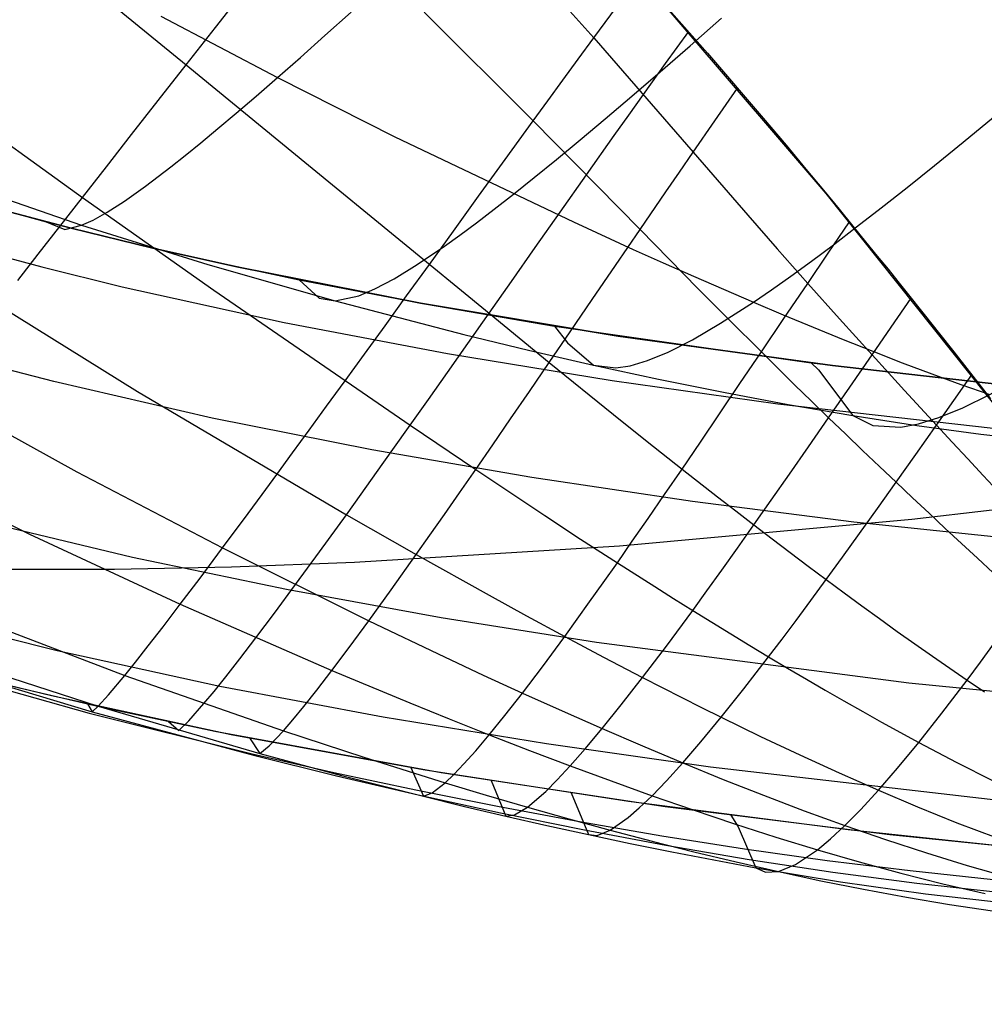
# Model space of a CAD drawing. Header units: millimetres. Extents: x -58 to 58, y -58 to 57.
# Tile 98 of 102: x 36.75 to 43.05, y 29.41 to 35.85. Entities that reach past the tile are written whole.
import ezdxf

# ---------------------------------------------------------------- set-up
doc = ezdxf.new("R2010")
doc.units = ezdxf.units.MM
doc.header["$MEASUREMENT"] = 0
doc.layers.add('Predefinito', color=5, linetype='Continuous')

msp = doc.modelspace()

# ---------------------------------------------------------------- linework, layer by layer
at = {"layer": 'Predefinito'}
for points in [[(46.395, 28.5964), (45.3803, 30.1807), (44.3116, 31.7291), (43.19, 33.2397), (42.0169, 34.7106), (40.7938, 36.1402), (39.5221, 37.5267), (38.2033, 38.8685), (36.8389, 40.164), (35.4307, 41.4116), (33.9802, 42.6098), (32.4892, 43.7573), (30.9595, 44.8526), (29.3929, 45.8945), (27.7913, 46.8817), (26.1566, 47.813), (24.4907, 48.6873), (22.7956, 49.5036), (21.0733, 50.261), (19.326, 50.9584)], [(36.1049, 34.7498), (36.9218, 34.5243), (37.7449, 34.3236), (38.5733, 34.1447), (39.4059, 33.9852), (40.2418, 33.8429), (41.92, 33.6024), (43.6039, 33.411), (45.297, 33.2589), (46.9894, 33.1398)], [(36.5705, 34.6179), (37.0837, 34.4828), (37.6189, 34.3527), (38.1772, 34.2276), (39.3661, 33.9924), (40.6576, 33.778), (42.0586, 33.585), (43.5762, 33.4138), (45.2174, 33.2652), (46.9894, 33.1398)], [(46.9894, 33.1398), (45.2174, 33.2652), (43.5762, 33.4138), (42.0586, 33.585), (40.6576, 33.778), (39.3661, 33.9924), (38.1772, 34.2276), (37.6189, 34.3527), (37.0837, 34.4828), (36.5705, 34.6179)], [(46.4454, 32.1726), (44.3174, 32.3384), (42.1995, 32.5602), (41.1452, 32.6968), (40.0946, 32.8537), (39.0482, 33.034), (38.0067, 33.2414), (36.9709, 33.4802), (36.4554, 33.613)], [(36.486, 32.5712), (37.4858, 32.3316), (38.4913, 32.1218), (39.5018, 31.938), (40.5166, 31.7768), (42.5571, 31.5115), (44.6095, 31.3088)], [(36.3964, 31.5622), (36.9555, 31.4269), (38.1303, 31.1737), (39.3855, 30.9435), (40.727, 30.7358), (42.1616, 30.5505), (43.6959, 30.3875), (45.3364, 30.2467)], [(36.3964, 31.5622), (36.9555, 31.4269), (38.1303, 31.1737), (39.3855, 30.9435), (40.727, 30.7358), (42.1616, 30.5505), (43.6959, 30.3875), (45.3364, 30.2467)]]:
    msp.add_lwpolyline(points, dxfattribs=at)
at = {"layer": 'Predefinito', "extrusion": (0.972779, -0.231737, 0)}
msp.add_lwpolyline([(41.135, 320), (41.1572, 319.9998), (41.1795, 319.999), (41.2021, 319.9977), (41.2248, 319.996), (41.2477, 319.9936), (41.2707, 319.9908), (41.2938, 319.9873), (41.3169, 319.9833), (41.3402, 319.9787), (41.3635, 319.9735), (41.3868, 319.9678), (41.4101, 319.9614), (41.4334, 319.9544), (41.4567, 319.9468), (41.4799, 319.9386), (41.5031, 319.9298), (41.5261, 319.9203), (41.549, 319.9103), (41.5717, 319.8996), (41.5943, 319.8883), (41.6166, 319.8764), (41.6387, 319.8638), (41.6606, 319.8507), (41.6822, 319.837), (41.7035, 319.8227), (41.7244, 319.8078), (41.745, 319.7924), (41.7653, 319.7764), (41.7851, 319.7598), (41.8045, 319.7427), (41.8235, 319.7252), (41.8421, 319.7071), (41.8601, 319.6886), (41.8777, 319.6696), (41.8948, 319.6501), (41.9113, 319.6303), (41.9273, 319.6101), (41.9428, 319.5895), (41.9577, 319.5685), (41.972, 319.5472), (41.9857, 319.5256), (41.9988, 319.5038), (42.0113, 319.4816), (42.0233, 319.4593), (42.0346, 319.4367), (42.0452, 319.414), (42.0553, 319.3911), (42.0648, 319.3681), (42.0736, 319.345), (42.0818, 319.3217), (42.0894, 319.2985), (42.0964, 319.2752), (42.1027, 319.2518), (42.1085, 319.2285), (42.1137, 319.2052), (42.1183, 319.182), (42.1223, 319.1588), (42.1257, 319.1357), (42.1286, 319.1127), (42.1309, 319.0899), (42.1327, 319.0671), (42.134, 319.0446), (42.1347, 319.0222), (42.135, 319)], dxfattribs=at)
at = {"layer": 'Predefinito', "extrusion": (0.979757, -0.200189, 0)}
msp.add_lwpolyline([(40.1755, 320), (40.1977, 319.9998), (40.22, 319.999), (40.2426, 319.9977), (40.2653, 319.996), (40.2882, 319.9936), (40.3112, 319.9908), (40.3342, 319.9873), (40.3574, 319.9833), (40.3807, 319.9787), (40.404, 319.9735), (40.4273, 319.9678), (40.4506, 319.9614), (40.4739, 319.9544), (40.4972, 319.9468), (40.5204, 319.9386), (40.5436, 319.9298), (40.5666, 319.9203), (40.5895, 319.9103), (40.6122, 319.8996), (40.6348, 319.8883), (40.6571, 319.8764), (40.6792, 319.8638), (40.7011, 319.8507), (40.7227, 319.837), (40.744, 319.8227), (40.7649, 319.8078), (40.7855, 319.7924), (40.8058, 319.7764), (40.8256, 319.7598), (40.845, 319.7427), (40.864, 319.7252), (40.8826, 319.7071), (40.9006, 319.6886), (40.9182, 319.6696), (40.9353, 319.6501), (40.9518, 319.6303), (40.9678, 319.6101), (40.9833, 319.5895), (40.9981, 319.5685), (41.0125, 319.5472), (41.0262, 319.5256), (41.0393, 319.5038), (41.0518, 319.4816), (41.0637, 319.4593), (41.075, 319.4367), (41.0857, 319.414), (41.0958, 319.3911), (41.1052, 319.3681), (41.1141, 319.345), (41.1223, 319.3217), (41.1299, 319.2985), (41.1369, 319.2752), (41.1432, 319.2518), (41.149, 319.2285), (41.1542, 319.2052), (41.1588, 319.182), (41.1628, 319.1588), (41.1662, 319.1357), (41.1691, 319.1127), (41.1714, 319.0899), (41.1732, 319.0671), (41.1745, 319.0446), (41.1752, 319.0222), (41.1755, 319)], dxfattribs=at)
at = {"layer": 'Predefinito', "extrusion": (0.984906, -0.173088, 0)}
msp.add_lwpolyline([(39.2925, 320), (39.3147, 319.9998), (39.3371, 319.999), (39.3596, 319.9977), (39.3824, 319.996), (39.4052, 319.9936), (39.4282, 319.9908), (39.4513, 319.9873), (39.4745, 319.9833), (39.4977, 319.9787), (39.521, 319.9735), (39.5443, 319.9678), (39.5677, 319.9614), (39.591, 319.9544), (39.6142, 319.9468), (39.6375, 319.9386), (39.6606, 319.9298), (39.6836, 319.9203), (39.7065, 319.9103), (39.7292, 319.8996), (39.7518, 319.8883), (39.7741, 319.8764), (39.7963, 319.8638), (39.8181, 319.8507), (39.8397, 319.837), (39.861, 319.8227), (39.882, 319.8078), (39.9026, 319.7924), (39.9228, 319.7764), (39.9426, 319.7598), (39.9621, 319.7427), (39.9811, 319.7252), (39.9996, 319.7071), (40.0177, 319.6886), (40.0352, 319.6696), (40.0523, 319.6501), (40.0689, 319.6303), (40.0849, 319.6101), (40.1003, 319.5895), (40.1152, 319.5685), (40.1295, 319.5472), (40.1432, 319.5256), (40.1563, 319.5038), (40.1689, 319.4816), (40.1808, 319.4593), (40.1921, 319.4367), (40.2028, 319.414), (40.2128, 319.3911), (40.2223, 319.3681), (40.2311, 319.345), (40.2393, 319.3217), (40.2469, 319.2985), (40.2539, 319.2752), (40.2603, 319.2518), (40.266, 319.2285), (40.2712, 319.2052), (40.2758, 319.182), (40.2798, 319.1588), (40.2832, 319.1357), (40.2861, 319.1127), (40.2885, 319.0899), (40.2902, 319.0671), (40.2915, 319.0446), (40.2923, 319.0222), (40.2925, 319)], dxfattribs=at)
at = {"layer": 'Predefinito', "extrusion": (0.988729, -0.149716, 0)}
msp.add_lwpolyline([(38.4844, 320), (38.5066, 319.9998), (38.529, 319.999), (38.5515, 319.9977), (38.5743, 319.996), (38.5971, 319.9936), (38.6201, 319.9908), (38.6432, 319.9873), (38.6664, 319.9833), (38.6896, 319.9787), (38.7129, 319.9735), (38.7362, 319.9678), (38.7596, 319.9614), (38.7829, 319.9544), (38.8061, 319.9468), (38.8294, 319.9386), (38.8525, 319.9298), (38.8755, 319.9203), (38.8984, 319.9103), (38.9211, 319.8996), (38.9437, 319.8883), (38.966, 319.8764), (38.9882, 319.8638), (39.01, 319.8507), (39.0316, 319.837), (39.0529, 319.8227), (39.0738, 319.8078), (39.0945, 319.7924), (39.1147, 319.7764), (39.1345, 319.7598), (39.154, 319.7427), (39.173, 319.7252), (39.1915, 319.7071), (39.2096, 319.6886), (39.2271, 319.6696), (39.2442, 319.6501), (39.2608, 319.6303), (39.2768, 319.6101), (39.2922, 319.5895), (39.3071, 319.5685), (39.3214, 319.5472), (39.3351, 319.5256), (39.3482, 319.5038), (39.3608, 319.4816), (39.3727, 319.4593), (39.384, 319.4367), (39.3947, 319.414), (39.4047, 319.3911), (39.4142, 319.3681), (39.423, 319.345), (39.4312, 319.3217), (39.4388, 319.2985), (39.4458, 319.2752), (39.4522, 319.2518), (39.4579, 319.2285), (39.4631, 319.2052), (39.4677, 319.182), (39.4717, 319.1588), (39.4751, 319.1357), (39.478, 319.1127), (39.4804, 319.0899), (39.4821, 319.0671), (39.4834, 319.0446), (39.4842, 319.0222), (39.4844, 319)], dxfattribs=at)
at = {"layer": 'Predefinito', "extrusion": (0.991585, -0.129457, 0)}
msp.add_lwpolyline([(37.7462, 320), (37.7684, 319.9998), (37.7908, 319.999), (37.8134, 319.9977), (37.8361, 319.996), (37.8589, 319.9936), (37.8819, 319.9908), (37.905, 319.9873), (37.9282, 319.9833), (37.9514, 319.9787), (37.9747, 319.9735), (37.9981, 319.9678), (38.0214, 319.9614), (38.0447, 319.9544), (38.068, 319.9468), (38.0912, 319.9386), (38.1143, 319.9298), (38.1374, 319.9203), (38.1602, 319.9103), (38.183, 319.8996), (38.2055, 319.8883), (38.2279, 319.8764), (38.25, 319.8638), (38.2719, 319.8507), (38.2934, 319.837), (38.3147, 319.8227), (38.3357, 319.8078), (38.3563, 319.7924), (38.3765, 319.7764), (38.3964, 319.7598), (38.4158, 319.7427), (38.4348, 319.7252), (38.4533, 319.7071), (38.4714, 319.6886), (38.489, 319.6696), (38.506, 319.6501), (38.5226, 319.6303), (38.5386, 319.6101), (38.554, 319.5895), (38.5689, 319.5685), (38.5832, 319.5472), (38.597, 319.5256), (38.6101, 319.5038), (38.6226, 319.4816), (38.6345, 319.4593), (38.6458, 319.4367), (38.6565, 319.414), (38.6666, 319.3911), (38.676, 319.3681), (38.6849, 319.345), (38.6931, 319.3217), (38.7007, 319.2985), (38.7076, 319.2752), (38.714, 319.2518), (38.7198, 319.2285), (38.725, 319.2052), (38.7295, 319.182), (38.7335, 319.1588), (38.737, 319.1357), (38.7399, 319.1127), (38.7422, 319.0899), (38.744, 319.0671), (38.7452, 319.0446), (38.746, 319.0222), (38.7462, 319)], dxfattribs=at)
at = {"layer": 'Predefinito', "extrusion": (0.993731, -0.111797, 0)}
msp.add_lwpolyline([(37.0718, 320), (37.094, 319.9998), (37.1164, 319.999), (37.1389, 319.9977), (37.1617, 319.996), (37.1845, 319.9936), (37.2075, 319.9908), (37.2306, 319.9873), (37.2538, 319.9833), (37.277, 319.9787), (37.3003, 319.9735), (37.3236, 319.9678), (37.347, 319.9614), (37.3703, 319.9544), (37.3935, 319.9468), (37.4168, 319.9386), (37.4399, 319.9298), (37.4629, 319.9203), (37.4858, 319.9103), (37.5085, 319.8996), (37.5311, 319.8883), (37.5534, 319.8764), (37.5756, 319.8638), (37.5974, 319.8507), (37.619, 319.837), (37.6403, 319.8227), (37.6612, 319.8078), (37.6819, 319.7924), (37.7021, 319.7764), (37.7219, 319.7598), (37.7414, 319.7427), (37.7604, 319.7252), (37.7789, 319.7071), (37.797, 319.6886), (37.8145, 319.6696), (37.8316, 319.6501), (37.8481, 319.6303), (37.8642, 319.6101), (37.8796, 319.5895), (37.8945, 319.5685), (37.9088, 319.5472), (37.9225, 319.5256), (37.9356, 319.5038), (37.9482, 319.4816), (37.9601, 319.4593), (37.9714, 319.4367), (37.9821, 319.414), (37.9921, 319.3911), (38.0016, 319.3681), (38.0104, 319.345), (38.0186, 319.3217), (38.0262, 319.2985), (38.0332, 319.2752), (38.0396, 319.2518), (38.0453, 319.2285), (38.0505, 319.2052), (38.0551, 319.182), (38.0591, 319.1588), (38.0625, 319.1357), (38.0654, 319.1127), (38.0678, 319.0899), (38.0695, 319.0671), (38.0708, 319.0446), (38.0716, 319.0222), (38.0718, 319)], dxfattribs=at)
at = {"layer": 'Predefinito', "extrusion": (0.000114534, -1.95636e-05, 1)}
msp.add_lwpolyline([(46.9826, 33.1409), (44.6778, 32.8227), (42.5773, 32.5785), (40.6676, 32.4044), (38.9351, 32.2966), (38.1311, 32.2665), (37.3664, 32.2516), (36.6392, 32.2514), (35.9479, 32.2654), (35.2907, 32.2933), (34.666, 32.3344), (34.0722, 32.3884), (33.5074, 32.4548)], dxfattribs=at)
at = {"layer": 'Predefinito', "extrusion": (0.973728, -0.227715, 0)}
msp.add_lwpolyline([(40.0165, 320), (39.9943, 319.9998), (39.972, 319.999), (39.9494, 319.9977), (39.9267, 319.996), (39.9038, 319.9936), (39.8808, 319.9908), (39.8577, 319.9873), (39.8346, 319.9833), (39.8113, 319.9787), (39.788, 319.9735), (39.7647, 319.9678), (39.7414, 319.9614), (39.7181, 319.9544), (39.6948, 319.9468), (39.6716, 319.9386), (39.6484, 319.9298), (39.6254, 319.9203), (39.6025, 319.9103), (39.5798, 319.8996), (39.5572, 319.8883), (39.5349, 319.8764), (39.5128, 319.8638), (39.4909, 319.8507), (39.4693, 319.837), (39.448, 319.8227), (39.4271, 319.8078), (39.4065, 319.7924), (39.3862, 319.7764), (39.3664, 319.7598), (39.347, 319.7427), (39.328, 319.7252), (39.3094, 319.7071), (39.2914, 319.6886), (39.2738, 319.6696), (39.2567, 319.6501), (39.2402, 319.6303), (39.2242, 319.6101), (39.2087, 319.5895), (39.1938, 319.5685), (39.1795, 319.5472), (39.1658, 319.5256), (39.1527, 319.5038), (39.1402, 319.4816), (39.1282, 319.4593), (39.1169, 319.4367), (39.1063, 319.414), (39.0962, 319.3911), (39.0867, 319.3681), (39.0779, 319.345), (39.0697, 319.3217), (39.0621, 319.2985), (39.0551, 319.2752), (39.0488, 319.2518), (39.043, 319.2285), (39.0378, 319.2052), (39.0332, 319.182), (39.0292, 319.1588), (39.0258, 319.1357), (39.0229, 319.1127), (39.0206, 319.0899), (39.0188, 319.0671), (39.0175, 319.0446), (39.0168, 319.0222), (39.0165, 319)], dxfattribs=at)
at = {"layer": 'Predefinito', "extrusion": (0.980096, -0.198522, 0)}
msp.add_lwpolyline([(39.1227, 320), (39.1005, 319.9998), (39.0781, 319.999), (39.0556, 319.9977), (39.0329, 319.996), (39.01, 319.9936), (38.987, 319.9908), (38.9639, 319.9873), (38.9408, 319.9833), (38.9175, 319.9787), (38.8942, 319.9735), (38.8709, 319.9678), (38.8476, 319.9614), (38.8243, 319.9544), (38.801, 319.9468), (38.7778, 319.9386), (38.7546, 319.9298), (38.7316, 319.9203), (38.7087, 319.9103), (38.686, 319.8996), (38.6634, 319.8883), (38.6411, 319.8764), (38.619, 319.8638), (38.5971, 319.8507), (38.5755, 319.837), (38.5542, 319.8227), (38.5333, 319.8078), (38.5127, 319.7924), (38.4924, 319.7764), (38.4726, 319.7598), (38.4532, 319.7427), (38.4342, 319.7252), (38.4156, 319.7071), (38.3976, 319.6886), (38.38, 319.6696), (38.3629, 319.6501), (38.3464, 319.6303), (38.3304, 319.6101), (38.3149, 319.5895), (38.3, 319.5685), (38.2857, 319.5472), (38.272, 319.5256), (38.2589, 319.5038), (38.2464, 319.4816), (38.2344, 319.4593), (38.2231, 319.4367), (38.2125, 319.414), (38.2024, 319.3911), (38.1929, 319.3681), (38.1841, 319.345), (38.1759, 319.3217), (38.1683, 319.2985), (38.1613, 319.2752), (38.155, 319.2518), (38.1492, 319.2285), (38.144, 319.2052), (38.1394, 319.182), (38.1354, 319.1588), (38.132, 319.1357), (38.1291, 319.1127), (38.1268, 319.0899), (38.125, 319.0671), (38.1237, 319.0446), (38.123, 319.0222), (38.1227, 319)], dxfattribs=at)
at = {"layer": 'Predefinito', "extrusion": (0.984896, -0.173149, 0)}
msp.add_lwpolyline([(38.2946, 320), (38.2724, 319.9998), (38.25, 319.999), (38.2274, 319.9977), (38.2047, 319.996), (38.1819, 319.9936), (38.1589, 319.9908), (38.1358, 319.9873), (38.1126, 319.9833), (38.0894, 319.9787), (38.0661, 319.9735), (38.0427, 319.9678), (38.0194, 319.9614), (37.9961, 319.9544), (37.9728, 319.9468), (37.9496, 319.9386), (37.9265, 319.9298), (37.9034, 319.9203), (37.8806, 319.9103), (37.8578, 319.8996), (37.8353, 319.8883), (37.8129, 319.8764), (37.7908, 319.8638), (37.7689, 319.8507), (37.7474, 319.837), (37.7261, 319.8227), (37.7051, 319.8078), (37.6845, 319.7924), (37.6643, 319.7764), (37.6444, 319.7598), (37.625, 319.7427), (37.606, 319.7252), (37.5875, 319.7071), (37.5694, 319.6886), (37.5518, 319.6696), (37.5348, 319.6501), (37.5182, 319.6303), (37.5022, 319.6101), (37.4868, 319.5895), (37.4719, 319.5685), (37.4576, 319.5472), (37.4438, 319.5256), (37.4307, 319.5038), (37.4182, 319.4816), (37.4063, 319.4593), (37.395, 319.4367), (37.3843, 319.414), (37.3742, 319.3911), (37.3648, 319.3681), (37.356, 319.345), (37.3477, 319.3217), (37.3401, 319.2985), (37.3332, 319.2752), (37.3268, 319.2518), (37.321, 319.2285), (37.3158, 319.2052), (37.3113, 319.182), (37.3073, 319.1588), (37.3038, 319.1357), (37.3009, 319.1127), (37.2986, 319.0899), (37.2968, 319.0671), (37.2956, 319.0446), (37.2948, 319.0222), (37.2946, 319)], dxfattribs=at)
at = {"layer": 'Predefinito', "extrusion": (0.988527, -0.151047, 0)}
msp.add_lwpolyline([(37.5316, 320), (37.5094, 319.9998), (37.487, 319.999), (37.4645, 319.9977), (37.4418, 319.996), (37.4189, 319.9936), (37.3959, 319.9908), (37.3728, 319.9873), (37.3497, 319.9833), (37.3264, 319.9787), (37.3031, 319.9735), (37.2798, 319.9678), (37.2565, 319.9614), (37.2332, 319.9544), (37.2099, 319.9468), (37.1867, 319.9386), (37.1635, 319.9298), (37.1405, 319.9203), (37.1176, 319.9103), (37.0949, 319.8996), (37.0723, 319.8883), (37.05, 319.8764), (37.0279, 319.8638), (37.006, 319.8507), (36.9844, 319.837), (36.9631, 319.8227), (36.9422, 319.8078), (36.9216, 319.7924), (36.9013, 319.7764), (36.8815, 319.7598), (36.8621, 319.7427), (36.8431, 319.7252), (36.8245, 319.7071), (36.8065, 319.6886), (36.7889, 319.6696), (36.7718, 319.6501), (36.7553, 319.6303), (36.7393, 319.6101), (36.7238, 319.5895), (36.7089, 319.5685), (36.6946, 319.5472), (36.6809, 319.5256), (36.6678, 319.5038), (36.6553, 319.4816), (36.6433, 319.4593), (36.632, 319.4367), (36.6214, 319.414), (36.6113, 319.3911), (36.6018, 319.3681), (36.593, 319.345), (36.5848, 319.3217), (36.5772, 319.2985), (36.5702, 319.2752), (36.5639, 319.2518), (36.5581, 319.2285), (36.5529, 319.2052), (36.5483, 319.182), (36.5443, 319.1588), (36.5409, 319.1357), (36.538, 319.1127), (36.5357, 319.0899), (36.5339, 319.0671), (36.5326, 319.0446), (36.5319, 319.0222), (36.5316, 319)], dxfattribs=at)
at = {"layer": 'Predefinito', "extrusion": (0.9913, -0.131625, 0)}
msp.add_lwpolyline([(36.8269, 320), (36.8047, 319.9998), (36.7824, 319.999), (36.7598, 319.9977), (36.7371, 319.996), (36.7142, 319.9936), (36.6912, 319.9908), (36.6681, 319.9873), (36.645, 319.9833), (36.6217, 319.9787), (36.5984, 319.9735), (36.5751, 319.9678), (36.5518, 319.9614), (36.5285, 319.9544), (36.5052, 319.9468), (36.482, 319.9386), (36.4588, 319.9298), (36.4358, 319.9203), (36.4129, 319.9103), (36.3902, 319.8996), (36.3676, 319.8883), (36.3453, 319.8764), (36.3232, 319.8638), (36.3013, 319.8507), (36.2797, 319.837), (36.2584, 319.8227), (36.2375, 319.8078), (36.2169, 319.7924), (36.1966, 319.7764), (36.1768, 319.7598), (36.1574, 319.7427), (36.1384, 319.7252), (36.1198, 319.7071), (36.1018, 319.6886), (36.0842, 319.6696), (36.0671, 319.6501), (36.0506, 319.6303), (36.0346, 319.6101), (36.0191, 319.5895), (36.0042, 319.5685), (35.9899, 319.5472), (35.9762, 319.5256), (35.9631, 319.5038), (35.9506, 319.4816), (35.9387, 319.4593), (35.9273, 319.4367), (35.9167, 319.414), (35.9066, 319.3911), (35.8971, 319.3681), (35.8883, 319.345), (35.8801, 319.3217), (35.8725, 319.2985), (35.8655, 319.2752), (35.8592, 319.2518), (35.8534, 319.2285), (35.8482, 319.2052), (35.8436, 319.182), (35.8396, 319.1588), (35.8362, 319.1357), (35.8333, 319.1127), (35.831, 319.0899), (35.8292, 319.0671), (35.8279, 319.0446), (35.8272, 319.0222), (35.8269, 319)], dxfattribs=at)
at = {"layer": 'Predefinito', "extrusion": (0.993422, -0.114514, 0)}
msp.add_lwpolyline([(36.1775, 320), (36.1553, 319.9998), (36.1329, 319.999), (36.1103, 319.9977), (36.0876, 319.996), (36.0648, 319.9936), (36.0418, 319.9908), (36.0187, 319.9873), (35.9955, 319.9833), (35.9723, 319.9787), (35.949, 319.9735), (35.9256, 319.9678), (35.9023, 319.9614), (35.879, 319.9544), (35.8557, 319.9468), (35.8325, 319.9386), (35.8094, 319.9298), (35.7863, 319.9203), (35.7635, 319.9103), (35.7407, 319.8996), (35.7182, 319.8883), (35.6958, 319.8764), (35.6737, 319.8638), (35.6518, 319.8507), (35.6303, 319.837), (35.609, 319.8227), (35.588, 319.8078), (35.5674, 319.7924), (35.5472, 319.7764), (35.5273, 319.7598), (35.5079, 319.7427), (35.4889, 319.7252), (35.4704, 319.7071), (35.4523, 319.6886), (35.4347, 319.6696), (35.4177, 319.6501), (35.4011, 319.6303), (35.3851, 319.6101), (35.3697, 319.5895), (35.3548, 319.5685), (35.3405, 319.5472), (35.3267, 319.5256), (35.3136, 319.5038), (35.3011, 319.4816), (35.2892, 319.4593), (35.2779, 319.4367), (35.2672, 319.414), (35.2571, 319.3911), (35.2477, 319.3681), (35.2388, 319.345), (35.2306, 319.3217), (35.223, 319.2985), (35.2161, 319.2752), (35.2097, 319.2518), (35.2039, 319.2285), (35.1987, 319.2052), (35.1942, 319.182), (35.1902, 319.1588), (35.1867, 319.1357), (35.1838, 319.1127), (35.1815, 319.0899), (35.1797, 319.0671), (35.1785, 319.0446), (35.1777, 319.0222), (35.1775, 319)], dxfattribs=at)
at = {"layer": 'Predefinito', "extrusion": (1, 0, 0)}
msp.add_lwpolyline([(30.9435, 319), (30.9435, 60.0032)], dxfattribs=at)
at = {"layer": 'Predefinito'}
for points in [[(36.7357, 34.1415, 35.1904), (36.8691, 34.3128, 34.6814), (37.0098, 34.4934, 34.1759), (37.1581, 34.6838, 33.6746), (37.3145, 34.8843, 33.1781), (37.4791, 35.0952, 32.6872), (37.6525, 35.317, 32.2025), (37.8349, 35.5501, 31.725), (38.0268, 35.7949, 31.2552), (38.2286, 36.0519, 30.7943), (38.4408, 36.3213, 30.343), (38.551, 36.4608, 30.1214), (38.6639, 36.6036, 29.9025), (38.7798, 36.7498, 29.6866), (38.8985, 36.8993, 29.4738), (39.0202, 37.0521, 29.2643), (39.1449, 37.2084, 29.0582), (39.2981, 37.3996, 28.8166), (39.4557, 37.5958, 28.5805)], [(40.4033, 36.5763, 28.693), (41.2432, 35.6265, 28.8145), (41.6061, 35.202, 28.8755), (41.7554, 35.0248, 28.9062), (41.8853, 34.8693, 28.9369), (41.9998, 34.7313, 28.9676), (42.1017, 34.6078, 28.9984), (42.193, 34.4964, 29.0292), (42.2759, 34.3947, 29.0601), (42.3521, 34.3009, 29.0909), (42.4222, 34.2142, 29.1218), (42.4871, 34.1335, 29.1527), (42.5478, 34.0578, 29.1836), (42.6589, 33.9185, 29.2453), (42.7592, 33.792, 29.3071), (42.8514, 33.6751, 29.3689), (42.9367, 33.5662, 29.4307), (43.0162, 33.4642, 29.4926), (43.0908, 33.3681, 29.5544)], [(39.8326, 36.4708, 29.177), (40.5, 35.728, 29.3196), (41.1487, 34.98, 29.4847), (41.5062, 34.5672, 29.586), (41.6978, 34.3481, 29.6479), (41.8973, 34.122, 29.7202), (42.1048, 33.8899, 29.8052), (42.2108, 33.7724, 29.853), (42.3179, 33.6546, 29.9047), (42.4247, 33.5376, 29.9602), (42.5304, 33.4221, 30.0194), (42.6352, 33.3081, 30.0821), (42.7388, 33.1955, 30.1483), (42.8414, 33.0844, 30.2179), (42.9428, 32.9748, 30.2909), (43.0432, 32.8668, 30.3672), (43.1425, 32.7603, 30.4467)], [(37.0331, 36.2084, 31.6055), (37.8349, 35.5501, 31.725), (38.6341, 34.8946, 31.8676), (39.8157, 33.9264, 32.1232), (40.2084, 33.605, 32.2185), (40.6285, 33.2644, 32.3292), (40.8491, 33.0877, 32.3949), (41.0759, 32.908, 32.4698), (41.3088, 32.7258, 32.5559), (41.427, 32.6343, 32.6035), (41.5459, 32.5429, 32.6545), (41.6649, 32.4522, 32.7088), (41.7833, 32.3625, 32.7663), (41.9012, 32.2738, 32.8269), (42.0185, 32.1862, 32.8907), (42.1353, 32.0997, 32.9575), (42.2516, 32.0143, 33.0272), (42.3673, 31.9301, 33.1), (42.4826, 31.847, 33.1756), (42.5973, 31.7652, 33.2541), (42.7116, 31.6846, 33.3354), (42.8253, 31.6053, 33.4194), (42.9386, 31.5274, 33.5062), (43.0514, 31.4508, 33.5956)], [(37.1906, 31.373, 60.0026), (37.2206, 31.3212, 50.2198), (37.2604, 31.3577, 48.2221), (37.329, 31.4327, 46.2093), (37.4353, 31.5594, 44.183), (37.5053, 31.6464, 43.1656), (37.5882, 31.7515, 42.1457), (37.6852, 31.8768, 41.1237), (37.7976, 32.024, 40.1001), (37.9267, 32.1952, 39.0753), (38.0739, 32.3924, 38.0499), (38.2408, 32.6178, 37.0247), (38.3321, 32.7417, 36.513), (38.4288, 32.8734, 36.0026), (38.5312, 33.0132, 35.4942), (38.6394, 33.1614, 34.9881), (38.7536, 33.3184, 34.4849), (38.8742, 33.4844, 33.9852), (39.0013, 33.6598, 33.4896), (39.1352, 33.845, 32.9986), (39.2764, 34.0404, 32.5128), (39.4251, 34.2464, 32.033), (39.5818, 34.4634, 31.5597), (39.7467, 34.6919, 31.0937), (39.9206, 34.9321, 30.6358), (40.1037, 35.1847, 30.1869), (40.1989, 35.3157, 29.966), (40.2966, 35.4499, 29.7478), (40.397, 35.5873, 29.5323), (40.5, 35.728, 29.3196), (40.6469, 35.9279, 29.0308)], [(36.9218, 34.5243, 60), (37.0433, 34.4754, 51.9296), (37.1527, 34.5025, 49.2475), (37.2277, 34.5361, 47.9097), (37.32, 34.5876, 46.5752), (37.4332, 34.6603, 45.2452), (37.5705, 34.7579, 43.9209), (37.7356, 34.8838, 42.6034), (37.8296, 34.9585, 41.9476), (37.9319, 35.0416, 41.294), (38.0428, 35.1336, 40.6427), (38.1628, 35.2349, 39.9938), (38.2924, 35.3459, 39.3475), (38.4319, 35.4671, 38.704), (38.5818, 35.5989, 38.0636), (38.7423, 35.7416, 37.4279), (38.9137, 35.8953, 36.7985)], [(37.671, 35.8686, 38.6446), (38.4319, 35.4671, 38.704), (39.1999, 35.0802, 38.7715), (40.3658, 34.5236, 38.8839), (40.7575, 34.3444, 38.9308), (40.9537, 34.2564, 38.9593), (41.1499, 34.1694, 38.9925), (41.346, 34.0837, 39.0311), (41.542, 33.9993, 39.0761), (41.7379, 33.9164, 39.1281), (41.9333, 33.8351, 39.1872), (42.1281, 33.7557, 39.2532), (42.3223, 33.6784, 39.3258), (42.5155, 33.6034, 39.4049), (42.7077, 33.531, 39.4904), (42.8987, 33.4614, 39.5819), (43.0882, 33.3949, 39.6793)], [(39.3916, 35.8945, 30.0328), (40.1037, 35.1847, 30.1869), (40.8014, 34.474, 30.3627), (41.182, 34.0869, 30.4696), (41.3845, 33.883, 30.5341), (41.5945, 33.6736, 30.6086), (41.8117, 33.4596, 30.6953), (41.9225, 33.3516, 30.7438), (42.0341, 33.2435, 30.7959), (42.1456, 33.1361, 30.8517), (42.2562, 33.03, 30.911), (42.366, 32.9252, 30.9736), (42.4749, 32.8218, 31.0396), (42.5829, 32.7196, 31.1088), (42.69, 32.6189, 31.1813), (42.7962, 32.5195, 31.257), (42.9015, 32.4215, 31.3358), (43.006, 32.325, 31.4176), (43.1096, 32.2299, 31.5025)], [(38.5733, 34.1447, 60), (38.7053, 34.0247, 51.9908), (38.8092, 34.0071, 49.3287), (38.9647, 34.0412, 46.6753), (39.0687, 34.0856, 45.3541), (39.1944, 34.1523, 44.0379), (39.3448, 34.2445, 42.7279), (39.523, 34.3655, 41.425), (39.6235, 34.4378, 40.7765), (39.7321, 34.5184, 40.1303), (39.8492, 34.6077, 39.4863), (39.9753, 34.7063, 38.8448), (40.1105, 34.8143, 38.2063), (40.2552, 34.9321, 37.5719), (40.4096, 35.0598, 36.9432), (40.5739, 35.1977, 36.3217), (40.7484, 35.346, 35.7091), (40.9332, 35.5048, 35.1069), (41.1286, 35.6744, 34.5167), (41.3347, 35.855, 33.94)], [(37.721, 31.2575, 60.0028), (37.7887, 31.1995, 48.268), (37.8527, 31.262, 46.2619), (37.9521, 31.3747, 44.2428), (38.0177, 31.4539, 43.229), (38.0953, 31.5507, 42.2127), (38.1862, 31.6671, 41.1943), (38.2915, 31.8048, 40.1742), (38.4124, 31.9659, 39.1527), (38.5503, 32.1524, 38.1304), (38.7066, 32.3663, 37.108), (38.8827, 32.6098, 36.0887), (38.9785, 32.7432, 35.5814), (39.0798, 32.8849, 35.0763), (39.1868, 33.0351, 34.574), (39.2997, 33.1942, 34.0751), (39.4187, 33.3624, 33.5799), (39.5442, 33.5403, 33.0892), (39.6764, 33.7282, 32.6034), (39.8157, 33.9264, 32.1232), (39.9625, 34.1354, 31.6493), (40.1171, 34.3557, 31.1822), (40.2801, 34.5876, 30.7229), (40.4519, 34.8315, 30.272), (40.633, 35.0879, 29.8305), (40.7273, 35.2208, 29.6136), (40.8241, 35.357, 29.3994), (40.9689, 35.56, 29.0944), (41.1194, 35.7698, 28.7958)], [(38.2498, 31.1501, 60.0029), (38.3178, 31.0489, 48.3151), (38.3777, 31.0987, 46.3162), (38.4707, 31.1968, 44.3045), (38.532, 31.268, 43.2945), (38.6046, 31.3562, 42.2821), (38.6895, 31.4633, 41.2675), (38.7878, 31.5911, 40.251), (38.9006, 31.7416, 39.2331), (39.0293, 31.9167, 38.2141), (39.1751, 32.1185, 37.195), (39.3392, 32.3491, 36.1786), (39.4285, 32.4757, 35.6726), (39.5229, 32.6104, 35.1687), (39.6226, 32.7534, 34.6675), (39.7278, 32.905, 34.1694), (39.8386, 33.0656, 33.6749), (39.9555, 33.2355, 33.1845), (40.0787, 33.4152, 32.6989), (40.2084, 33.605, 32.2185), (40.3451, 33.8054, 31.744), (40.4892, 34.0167, 31.2761), (40.6412, 34.2395, 30.8154), (40.8014, 34.474, 30.3627), (40.9704, 34.7208, 29.9188), (41.0584, 34.8488, 29.7005), (41.1487, 34.98, 29.4847), (41.2909, 35.1856, 29.162), (41.439, 35.3987, 28.846)], [(36.3009, 35.302, 33.5519), (37.1581, 34.6838, 33.6746), (38.0176, 34.077, 33.8193), (39.2997, 33.1942, 34.0751), (39.7278, 32.905, 34.1694), (40.1791, 32.6045, 34.2776), (40.4135, 32.4508, 34.341), (40.6532, 32.2957, 34.4128), (40.8976, 32.1397, 34.4946), (41.0213, 32.0617, 34.5397), (41.1456, 31.984, 34.5878), (41.2701, 31.9069, 34.6391), (41.3943, 31.8306, 34.6932), (41.5182, 31.7552, 34.7503), (41.6419, 31.6806, 34.8103), (41.7653, 31.6069, 34.8731), (41.8885, 31.5343, 34.9386), (42.0115, 31.4626, 35.007), (42.1342, 31.3919, 35.078), (42.2567, 31.3224, 35.1516), (42.379, 31.254, 35.2279), (42.6232, 31.1207, 35.3881), (42.8664, 30.9924, 35.5583), (43.1089, 30.8696, 35.738)], [(40.2418, 33.8429, 60), (40.3267, 33.7328, 54.7228), (40.4973, 33.5883, 49.4574), (40.6425, 33.5694, 46.8345), (40.7375, 33.5835, 45.5277), (40.851, 33.6171, 44.2252), (40.9855, 33.6728, 42.9279), (41.1438, 33.7532, 41.6367), (41.3284, 33.8612, 40.3525), (41.542, 33.9993, 39.0761), (41.6605, 34.0805, 38.4417), (41.787, 34.1701, 37.8109), (41.9217, 34.2682, 37.1849), (42.0649, 34.375, 36.5651), (42.2168, 34.4907, 35.9528), (42.3774, 34.6155, 35.3493), (42.547, 34.7495, 34.756), (42.7258, 34.8929, 34.1743), (42.914, 35.0458, 33.6054), (43.1117, 35.2085, 33.0507)], [(41.92, 33.6024, 60), (41.9674, 33.5579, 57.4401), (42.1913, 33.2576, 49.7747), (42.3231, 33.193, 47.2289), (42.5054, 33.1829, 44.694), (42.6206, 33.2036, 43.4324), (42.7548, 33.2445, 42.1756), (42.91, 33.3075, 40.9243), (43.0882, 33.3949, 39.6793), (43.2915, 33.5087, 38.4425), (43.5212, 33.65, 37.2212), (43.6462, 33.7313, 36.619), (43.7783, 33.8199, 36.0238), (43.9176, 33.9159, 35.4368), (44.0641, 34.0194, 34.859), (44.2182, 34.1306, 34.2913), (44.3798, 34.2496, 33.735), (44.5492, 34.3765, 33.1911), (44.7264, 34.5114, 32.6605), (44.9117, 34.6545, 32.1445), (45.1052, 34.806, 31.644), (45.307, 34.9658, 31.1602), (45.4111, 35.049, 30.9248), (45.5173, 35.1343, 30.694)], [(36.3385, 34.7833, 49.2133), (37.1527, 34.5025, 49.2475), (37.9764, 34.2446, 49.2864), (38.8092, 34.0071, 49.3287), (39.6505, 33.7881, 49.3779), (40.0734, 33.6857, 49.4121), (40.4973, 33.5883, 49.4574), (40.9218, 33.4961, 49.5166), (41.3461, 33.4098, 49.5897), (41.7695, 33.3301, 49.676), (42.1913, 33.2576, 49.7747), (42.6107, 33.1931, 49.885), (43.0276, 33.137, 50.0063), (43.4417, 33.09, 50.1381), (43.8527, 33.0525, 50.2798), (44.2604, 33.025, 50.4307), (44.6643, 33.0079, 50.59), (45.0641, 33.0018, 50.7568), (45.4592, 33.0071, 50.9302), (45.8493, 33.024, 51.1091), (46.2344, 33.0522, 51.2924), (46.6144, 33.091, 51.4787), (46.9894, 33.1398, 51.6667)], [(39.3036, 30.9574, 60.0032), (39.3862, 30.7684, 48.4287), (39.4427, 30.791, 46.4475), (39.5288, 30.8576, 44.4548), (39.5849, 30.9109, 43.4545), (39.651, 30.9798, 42.452), (39.728, 31.0657, 41.4474), (39.8167, 31.1705, 40.441), (39.9182, 31.2958, 39.433), (40.0334, 31.4436, 38.4237), (40.1634, 31.6156, 37.414), (40.3094, 31.8137, 36.4067), (40.4722, 32.0396, 35.4051), (40.5603, 32.1638, 34.9076), (40.6532, 32.2957, 34.4128), (40.7509, 32.4357, 33.9211), (40.8538, 32.5842, 33.4331), (40.962, 32.7415, 32.9492), (41.0759, 32.908, 32.4698), (41.1957, 33.084, 31.9955), (41.3218, 33.27, 31.5268), (41.4546, 33.4664, 31.0643), (41.5945, 33.6736, 30.6086), (41.7419, 33.892, 30.1603), (41.8973, 34.122, 29.7202), (42.0306, 34.3188, 29.3674), (42.17, 34.5237, 29.021)], [(36.3692, 34.3696, 319.7071), (36.8918, 34.2295, 319.7071), (37.4173, 34.0993, 319.7071), (38.476, 33.8656, 319.7071), (39.5437, 33.6632, 319.7071), (40.6192, 33.4876, 319.7071), (41.7011, 33.3354, 319.7071), (43.881, 33.0893, 319.7071), (46.8308, 32.8562, 319.7071)], [(39.8283, 30.8709, 60.0033), (39.9237, 30.6392, 48.507), (39.9805, 30.6481, 46.5386), (40.0655, 30.6983, 44.5593), (40.185, 30.8007, 42.5706), (40.2598, 30.8753, 41.5732), (40.3456, 30.9674, 40.574), (40.4435, 31.0788, 39.5733), (40.5543, 31.2112, 38.5713), (40.6789, 31.3663, 37.5688), (40.8184, 31.5456, 36.5687), (40.9736, 31.7509, 35.5739), (41.1456, 31.984, 34.5878), (41.2384, 32.1117, 34.099), (41.3359, 32.2472, 33.6136), (41.4383, 32.3908, 33.1319), (41.5459, 32.5429, 32.6545), (41.659, 32.7039, 32.1817), (41.7778, 32.874, 31.714), (41.9027, 33.0537, 31.2519), (42.0341, 33.2435, 30.7959), (42.1723, 33.4436, 30.3467), (42.3179, 33.6546, 29.9047), (42.4431, 33.8361, 29.5481), (42.5738, 34.0253, 29.1973)], [(36.6096, 33.9793, 35.7024), (37.5188, 33.4162, 35.8429), (38.8827, 32.6098, 36.0887), (39.3392, 32.3491, 36.1786), (39.815, 32.0829, 36.2806), (40.0601, 31.9484, 36.3399), (40.3094, 31.8137, 36.4067), (40.5624, 31.6792, 36.4825), (40.8184, 31.5456, 36.5687), (40.9468, 31.4796, 36.6159), (41.0753, 31.4142, 36.666), (41.2037, 31.3496, 36.7187), (41.3321, 31.2858, 36.774), (41.5888, 31.1606, 36.8925), (41.8454, 31.039, 37.0212), (42.102, 30.9214, 37.1596), (42.3588, 30.8082, 37.3075), (42.6155, 30.6996, 37.4645), (42.8723, 30.5962, 37.6303), (43.1293, 30.4983, 37.8045)], [(40.3517, 30.7903, 60.0034), (40.4645, 30.5178, 48.6062), (40.5224, 30.5131, 46.6541), (40.6071, 30.5471, 44.6919), (40.7242, 30.6299, 42.721), (40.7969, 30.6931, 41.7327), (40.8799, 30.7726, 40.7426), (40.9741, 30.8701, 39.7511), (41.0803, 30.9871, 38.7583), (41.1994, 31.1252, 37.7651), (41.3321, 31.2858, 36.774), (41.4792, 31.4703, 35.7881), (41.6419, 31.6806, 34.8103), (41.7293, 31.7959, 34.3253), (41.8211, 31.9185, 33.8435), (41.9175, 32.0485, 33.3651), (42.0185, 32.1862, 32.8907), (42.1245, 32.3321, 32.4205), (42.2357, 32.4864, 31.9549), (42.3524, 32.6495, 31.4945), (42.4749, 32.8218, 31.0396), (42.6035, 33.0036, 30.5907), (42.7388, 33.1955, 30.1483), (42.8519, 33.3562, 29.7998), (42.9697, 33.5238, 29.4563)], [(36.1713, 33.4149, 37.7668), (37.1211, 32.891, 37.8997), (38.0739, 32.3924, 38.0499), (39.0293, 31.9167, 38.2141), (39.5239, 31.6798, 38.3083), (39.777, 31.5614, 38.3627), (40.0334, 31.4436, 38.4237), (40.2927, 31.3267, 38.4928), (40.5543, 31.2112, 38.5713), (40.817, 31.0978, 38.6599), (41.0803, 30.9871, 38.7583), (41.3442, 30.8794, 38.8664), (41.6086, 30.775, 38.9836), (41.8737, 30.6743, 39.1098), (42.1394, 30.5776, 39.2446), (42.4057, 30.4854, 39.3876), (42.6724, 30.398, 39.5386), (42.94, 30.316, 39.6973), (43.2084, 30.2396, 39.8632)], [(35.8288, 32.972, 39.8378), (36.811, 32.4833, 39.9614), (37.7976, 32.024, 40.1001), (38.7878, 31.5911, 40.251), (39.2965, 31.3792, 40.3366), (39.5553, 31.2743, 40.3859), (39.8167, 31.1705, 40.441), (40.0803, 31.0681, 40.5033), (40.3456, 30.9674, 40.574), (40.6123, 30.8688, 40.6538), (40.8799, 30.7726, 40.7426), (41.1485, 30.6793, 40.8401), (41.4181, 30.589, 40.9459), (41.6887, 30.5022, 41.0597), (41.9604, 30.4191, 41.1813), (42.233, 30.3403, 41.3103), (42.5063, 30.2659, 41.4464), (42.7807, 30.1966, 41.5893), (43.0562, 30.1325, 41.7387)], [(41.3946, 30.6453, 60.0037), (41.4432, 30.5683, 56.3579), (41.5592, 30.3018, 48.863), (41.6215, 30.2723, 46.9544), (41.7061, 30.2762, 45.0371), (41.8175, 30.322, 43.1124), (41.9604, 30.4191, 41.1813), (42.0451, 30.49, 40.2136), (42.1394, 30.5776, 39.2446), (42.2438, 30.6833, 38.2751), (42.3588, 30.8082, 37.3075), (42.485, 30.9535, 36.3444), (42.6232, 31.1207, 35.3881), (42.774, 31.3113, 34.4413), (42.9386, 31.5274, 33.5062), (43.0264, 31.6455, 33.0438), (43.1182, 31.7709, 32.5853), (43.214, 31.9037, 32.1309), (43.3142, 32.0443, 31.681), (43.4191, 32.1932, 31.2359), (43.5288, 32.3506, 30.796), (43.6073, 32.4641, 30.4964), (43.6885, 32.582, 30.1996)], [(33.5143, 32.4536, 60.0015), (34.2669, 32.1847, 60.0018), (35.0279, 31.9406, 60.002), (35.7768, 31.7246, 60.0022), (36.5311, 31.5286, 60.0025), (37.275, 31.3541, 60.0027), (38.0224, 31.1954, 60.0029), (39.5029, 30.9238, 60.0032), (40.9656, 30.7025, 60.0036), (42.4335, 30.5192, 60.0039), (43.8837, 30.3697, 60.0042), (45.3364, 30.2467, 60.0045)], [(45.128, 30.5567, 319.7071), (43.409, 30.7098, 319.7071), (41.2615, 30.9581, 319.7071), (40.1907, 31.1108, 319.7071), (39.1223, 31.286, 319.7071), (38.0563, 31.4873, 319.7071), (36.9933, 31.7188, 319.7071), (35.9336, 31.9856, 319.7071)], [(36.4034, 31.9533, 44.0704), (37.4353, 31.5594, 44.183), (38.4707, 31.1968, 44.3045), (38.9966, 31.0242, 44.3725), (39.5288, 30.8576, 44.4548), (39.7966, 30.777, 44.5037), (40.0655, 30.6983, 44.5593), (40.3356, 30.6216, 44.622), (40.6071, 30.5471, 44.6919), (40.8799, 30.4751, 44.7686), (41.154, 30.4057, 44.8519), (41.4294, 30.3393, 44.9415), (41.7061, 30.2762, 45.0371), (41.9839, 30.2167, 45.1385), (42.2626, 30.161, 45.2453), (42.5424, 30.1094, 45.3574), (42.8234, 30.0622, 45.4744), (43.1056, 30.0198, 45.5961)], [(36.2048, 31.7003, 48.1353), (37.2604, 31.3577, 48.2221), (38.3178, 31.0489, 48.3151), (38.8506, 30.9051, 48.3667), (39.3862, 30.7684, 48.4287), (39.6548, 30.7028, 48.4654), (39.9237, 30.6392, 48.507), (40.1935, 30.5775, 48.554), (40.4645, 30.5178, 48.6062), (40.7366, 30.4601, 48.6634), (41.0098, 30.4048, 48.7255), (41.5592, 30.3018, 48.863), (42.1119, 30.2103, 49.0171), (42.6677, 30.1316, 49.1859), (43.2268, 30.0671, 49.3676), (43.7897, 30.0183, 49.5605), (44.3566, 29.9865, 49.7627), (44.9279, 29.9735, 49.9714), (45.2155, 29.9746, 50.0775), (45.5122, 29.9814, 50.1871)], [(36.1349, 31.6133, 52.1423), (37.2016, 31.3124, 52.2044), (38.2672, 31.0467, 52.2704), (38.8012, 30.9252, 52.3067), (39.3358, 30.811, 52.3497), (39.8703, 30.704, 52.4036), (40.4061, 30.604, 52.4711), (40.9441, 30.5112, 52.5516), (41.4839, 30.4262, 52.6438), (42.0246, 30.3498, 52.7463), (42.5661, 30.2824, 52.8577), (43.1087, 30.2244, 52.9767), (43.6526, 30.1765, 53.102), (44.1984, 30.139, 53.232), (44.7464, 30.1128, 53.3649), (45.4356, 30.0972, 53.5324)], [(36.1583, 31.6419, 50.1449), (37.2206, 31.3212, 50.2198), (38.2834, 31.0352, 50.2998), (38.8172, 30.9033, 50.3439), (39.3527, 30.7785, 50.3966), (39.8889, 30.6613, 50.4628), (40.4276, 30.5514, 50.5463), (40.9696, 30.4495, 50.6462), (41.5146, 30.3564, 50.7611), (42.0619, 30.2732, 50.8894), (42.6112, 30.201, 51.0293), (43.1627, 30.1406, 51.1794), (43.7168, 30.093, 51.338), (44.2739, 30.059, 51.5035), (44.8343, 30.0399, 51.6736), (45.4746, 30.0379, 51.8693)]]:
    msp.add_polyline3d(points, dxfattribs=at)

doc.saveas('drawing.dxf')
